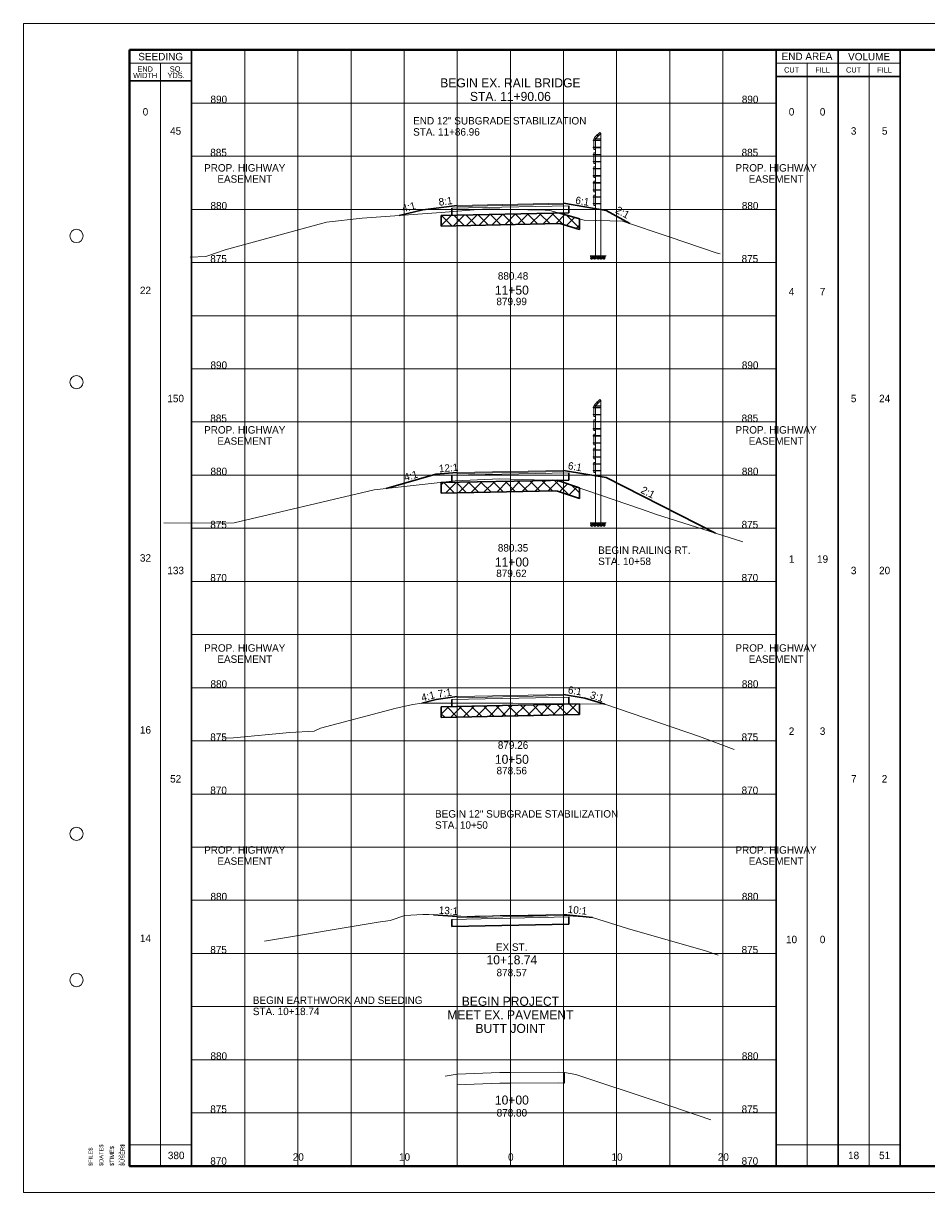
# Paper-space layout 'Layout1' of a CAD drawing. Header units: feet. Extents: x -1005 to 2379, y -670 to 6548.
# Tile 3 of 69: x -10 to 75, y -2 to 108. Entities that reach past the tile are written whole.
import ezdxf
from ezdxf.enums import TextEntityAlignment as Align

# ---------------------------------------------------------------- set-up
doc = ezdxf.new("R2010")
doc.units = ezdxf.units.FT
doc.header["$LTSCALE"] = 5
doc.header["$MEASUREMENT"] = 0
for name, pattern in [('DGN Style 2', [150.837143, 90.502286, -60.334857]), ('DGN Style 3', [211.172, 150.837143, -60.334857]), ('esmtshpr', [5.35, 1, -0.175, -0.175, 4]), ('fencepr', [1, 0.925, 0.075])]:
    doc.linetypes.add(name, pattern=pattern)
for name, color, linetype, lineweight in [('PV_P_Text', 7, 'Continuous', 13), ('PV_X_EOP', 7, 'DGN Style 3', 0), ('RD_P_Cells', 7, 'Continuous', 0), ('RD_P_Fence', 230, 'fencepr', 13), ('RW_P_Esmt_SH', 193, 'esmtshpr', 40), ('SH_Border', 7, 'Continuous', 40), ('SH_Data', 7, 'Continuous', 0), ('SH_Major_Grid_Line', 254, 'Continuous', 13), ('SH_Text', 7, 'Continuous', 13), ('TX_P_20', 7, 'Continuous', 13), ('TX_P_5', 7, 'Continuous', 13), ('TX_P_Misc', 7, 'Continuous', 13), ('TX_X_5', 7, 'Continuous', 0), ('XS_P_Finished_Grade', 3, 'Continuous', 30), ('XS_P_Pavt_Surface', 251, 'Continuous', 13), ('XS_P_Subgrade', 4, 'Continuous', 30), ('XS_P_Undercut', 230, 'Continuous', 30), ('XS_X_Ground_Line', 3, 'DGN Style 2', 13)]:
    doc.layers.add(name, color=color, linetype=linetype, lineweight=lineweight)
doc.layers.add('SH_Cut_Line', color=7, linetype='DGN Style 3', lineweight=0, plot=False)
doc.layers.add('XS_P_Pavt_Layers', color=251, linetype='Continuous', lineweight=0, transparency=0.5)
doc.styles.add('Slanted-Normal LS 0.50', font='font31.shx', dxfattribs={"height": 0.14})
doc.styles.add('Slanted-Sub Title', font='font31.shx', dxfattribs={"height": 0.17})
doc.styles.add('Style-CHAR_FAST_FONT', font='CHAR_FAST_FONT.shx')
doc.styles.add('Style-FONT1', font='FONT1.shx')
doc.styles.add('Style-font30', font='font30.shx')
doc.styles.add('Style-font31', font='font31.shx')
doc.styles.add('Style-font70', font='font70.shx')

# ---------------------------------------------------------------- blocks, each defined once
blk = doc.blocks.new('CROSS_SPLIT')
at = {"layer": 'SH_Border', "color": 7, "linetype": 'Continuous', "lineweight": 40, "flags": 128}
blk.add_lwpolyline([(2, 21.5), (33.5, 21.5), (33.5, 0.5), (2, 0.5), (2, 21.5)], close=True, dxfattribs=at)
at = {"layer": 'SH_Border', "color": 7, "linetype": 'Continuous', "lineweight": 0}
for centre in [(1, 18), (1, 15.25), (1, 6.75), (1, 4)]:
    blk.add_circle(centre, 0.125, dxfattribs=at)
at = {"layer": 'SH_Cut_Line', "color": 7, "linetype": 'DGN Style 3', "lineweight": 0, "flags": 128}
blk.add_lwpolyline([(0, 0), (34, 0), (34, 22), (0, 22), (0, 0)], close=True, dxfattribs=at)
at = {"layer": 'SH_Data', "color": 7, "linetype": 'Continuous', "lineweight": 30}
for p, q in [((3.167, 0.5), (3.167, 21.5)), ((14.166, 0.5), (14.166, 21.5)), ((15.333, 0.5), (15.333, 21.5)), ((16.5, 0.5), (16.5, 21.5)), ((3.167, 20.917), (2, 20.917)), ((14.166, 21), (16.5, 21))]:
    blk.add_line(p, q, dxfattribs=at)
at = {"layer": 'SH_Data', "color": 7, "linetype": 'Continuous', "lineweight": 0}
for p, q in [((3.167, 21.25), (2, 21.25)), ((14.166, 21.25), (16.5, 21.25))]:
    blk.add_line(p, q, dxfattribs=at)
at = {"layer": 'SH_Data', "color": 7, "linetype": 'Continuous', "lineweight": 13}
for p, q in [((2.583, 0.5), (2.583, 21.25)), ((14.75, 0.5), (14.75, 21.25)), ((15.917, 0.5), (15.917, 21.25)), ((2, 0.9), (3.167, 0.9)), ((14.166, 0.9), (16.5, 0.9))]:
    blk.add_line(p, q, dxfattribs=at)
at = {"layer": 'SH_Major_Grid_Line', "color": 254, "linetype": 'Continuous', "lineweight": 13}
for p, q in [((4.167, 0.5), (4.167, 21.5)), ((5.167, 0.5), (5.167, 21.5)), ((6.167, 0.5), (6.167, 21.5)), ((7.167, 0.5), (7.167, 21.5)), ((8.166, 0.5), (8.166, 21.5)), ((9.166, 0.5), (9.166, 21.5)), ((10.166, 0.5), (10.166, 21.5)), ((11.166, 0.5), (11.166, 21.5)), ((12.166, 0.5), (12.166, 21.5)), ((13.166, 0.5), (13.166, 21.5)), ((3.167, 20.5), (14.166, 20.5)), ((3.167, 19.5), (14.166, 19.5)), ((3.167, 18.5), (14.166, 18.5)), ((3.167, 17.5), (14.166, 17.5)), ((3.167, 16.5), (14.166, 16.5)), ((3.167, 15.5), (14.166, 15.5)), ((3.167, 14.5), (14.166, 14.5)), ((3.167, 13.5), (14.166, 13.5)), ((3.167, 12.5), (14.166, 12.5)), ((3.167, 11.5), (14.166, 11.5)), ((3.167, 10.5), (14.166, 10.5)), ((3.167, 9.5), (14.166, 9.5)), ((3.167, 8.5), (14.166, 8.5)), ((3.167, 7.5), (14.166, 7.5)), ((3.167, 6.5), (14.166, 6.5)), ((3.167, 5.5), (14.166, 5.5)), ((3.167, 4.5), (14.166, 4.5)), ((3.167, 3.5), (14.166, 3.5)), ((3.167, 2.5), (14.166, 2.5)), ((3.167, 1.5), (14.166, 1.5))]:
    blk.add_line(p, q, dxfattribs=at)
at = {"layer": 'SH_Border', "color": 7, "linetype": 'Continuous', "lineweight": 0, "style": 'Style-FONT1'}
blk.add_text('`````', height=0.125, rotation=90, dxfattribs=at).set_placement((1.925, 0.5))
at = {"layer": 'SH_Data', "color": 7, "linetype": 'Continuous', "lineweight": 13, "style": 'Style-font30'}
for s, p in [('SEEDING', (2.584, 21.375)), ('END AREA', (14.75, 21.379)), ('VOLUME', (15.917, 21.375))]:
    blk.add_text(s, height=0.14, dxfattribs=at).set_placement(p, align=Align.MIDDLE_CENTER)
at = {"layer": 'SH_Data', "color": 7, "linetype": 'Continuous', "lineweight": 0, "style": 'Style-font30'}
for s, p in [('CUT', (14.459, 21.125)), ('FILL', (15.042, 21.125)), ('CUT', (15.625, 21.125)), ('FILL', (16.208, 21.125))]:
    blk.add_text(s, height=0.1, dxfattribs=at).set_placement(p, align=Align.MIDDLE_CENTER)
at = {"layer": 'SH_Data', "color": 7, "linetype": 'Continuous', "lineweight": 0, "char_height": 0.14, "attachment_point": 5, "line_spacing_factor": 0.728571, "style": 'Style-font30'}
for s, insert in [('\\H0.714286x;END\\PWIDTH', (2.292, 21.08)), ('\\H0.714286x;SQ.\\PYDS.', (2.875, 21.08))]:
    blk.add_mtext(s, dxfattribs=dict(at, insert=insert))
at = {"layer": 'SH_Data', "color": 7, "linetype": 'Continuous', "lineweight": 13, "style": 'Style-font30'}
for p in [(32.92, 21.004), (33.42, 21.004)]:
    blk.add_attdef('Text', text='', height=0.14, rotation=90, dxfattribs=at).set_placement(p, align=Align.CENTER)
at = {"layer": 'SH_Data', "color": 7, "linetype": 'Continuous', "lineweight": 0, "style": 'Style-font70'}
for p in [(32.75, 13.25), (33.252, 13.25)]:
    blk.add_attdef('Text', text='', height=0.25, rotation=90, dxfattribs=at).set_placement(p, align=Align.MIDDLE_CENTER)
at = {"layer": 'SH_Text', "style": 'Style-font70'}
for p in [(32.75, 3.75), (33.25, 3.75)]:
    blk.add_attdef('Text', text='', height=0.25, rotation=90, dxfattribs=at).set_placement(p, align=Align.MIDDLE_CENTER)
blk = doc.blocks.new('STAMP')
at = {"layer": 'TX_P_Misc', "linetype": 'Continuous', "lineweight": 13, "style": 'Style-CHAR_FAST_FONT'}
for s, p in [('$FILE$', (-0.773, 0)), ('$DATE$', (-0.573, 0)), ('$TIME$', (-0.373, 0)), ('$USER$', (-0.173, 0))]:
    blk.add_text(s, height=0.078, rotation=90, dxfattribs=at).set_placement(p, align=Align.TOP_LEFT)
blk = doc.blocks.new('GPKLBL_1')
at = {"layer": 'TX_P_5', "linetype": 'Continuous', "insert": (-0.51, 0.98), "char_height": 0.7, "attachment_point": 1, "rotation": 350.5377, "line_spacing_factor": 0.6, "style": 'Style-font31'}
blk.add_mtext('6:1', dxfattribs=at)
blk = doc.blocks.new('XS POINT')
at = {"layer": 'RW_P_Esmt_SH', "linetype": 'Continuous', "lineweight": 13}
blk.add_line((0, 3.5), (0, -3.5), dxfattribs=at)
blk = doc.blocks.new('XS POINT_1')
at = {"layer": 'RW_P_Esmt_SH', "linetype": 'Continuous', "lineweight": 13}
blk.add_line((0, 3.5), (0, -3.5), dxfattribs=at)
blk = doc.blocks.new('GPKLBL_2')
at = {"layer": 'TX_P_5', "linetype": 'Continuous', "insert": (-0.91, 0.68), "char_height": 0.7, "attachment_point": 1, "rotation": 11.6384, "line_spacing_factor": 0.6, "style": 'Style-font31'}
blk.add_mtext('7:1', dxfattribs=at)
blk = doc.blocks.new('GPKLBL_3')
at = {"layer": 'TX_P_5', "linetype": 'Continuous', "insert": (-0.37, 0.94), "char_height": 0.7, "attachment_point": 1, "rotation": 348.0243, "line_spacing_factor": 0.6, "style": 'Style-font31'}
blk.add_mtext('3:1', dxfattribs=at)
blk = doc.blocks.new('GPKLBL_4')
at = {"layer": 'TX_P_5', "insert": (-1.36, 0.83), "char_height": 0.7, "attachment_point": 2, "rotation": 14.1785, "line_spacing_factor": 0.9, "style": 'Style-font31'}
blk.add_mtext('4:1', dxfattribs=at)
blk = doc.blocks.new('GPKLBL_5')
at = {"layer": 'TX_P_5', "linetype": 'Continuous', "insert": (-0.51, 0.98), "char_height": 0.7, "attachment_point": 1, "rotation": 350.5377, "line_spacing_factor": 0.6, "style": 'Style-font31'}
blk.add_mtext('6:1', dxfattribs=at)
blk = doc.blocks.new('GPKLBL_6')
at = {"layer": 'TX_P_5', "linetype": 'Continuous', "insert": (-1.77, 1.65), "char_height": 0.7, "attachment_point": 1, "rotation": 338.324, "line_spacing_factor": 0.66, "style": 'Style-font31'}
blk.add_mtext('2:1', dxfattribs=at)
blk = doc.blocks.new('XS POINT_2')
at = {"layer": 'RW_P_Esmt_SH', "linetype": 'Continuous', "lineweight": 13}
blk.add_line((0, 3.5), (0, -3.5), dxfattribs=at)
blk = doc.blocks.new('XS POINT_3')
at = {"layer": 'RW_P_Esmt_SH', "linetype": 'Continuous', "lineweight": 13}
blk.add_line((0, 3.5), (0, -3.5), dxfattribs=at)
blk = doc.blocks.new('GPKLBL_7')
at = {"layer": 'TX_P_5', "linetype": 'Continuous', "insert": (-0.8, 0.74), "char_height": 0.7, "attachment_point": 1, "rotation": 8.065, "line_spacing_factor": 0.6, "style": 'Style-font31'}
blk.add_mtext('12:1', dxfattribs=at)
blk = doc.blocks.new('GPKLBL_8')
at = {"layer": 'TX_P_5', "insert": (-1.04, 0.86), "char_height": 0.7, "attachment_point": 2, "rotation": 15.9173, "line_spacing_factor": 0.9, "style": 'Style-font31'}
blk.add_mtext('4:1', dxfattribs=at)
blk = doc.blocks.new('RCP')
at = {"layer": 'RD_P_Cells'}
for points, knots in [([(0.02, 0.09), (0.03, 0.1), (0.05, 0.11), (0.07, 0.11), (0.07, 0.12), (0.08, 0.1), (0.08, 0.09), (0.08, 0.08), (0.07, 0.07), (0.06, 0.06), (0.05, 0.05), (0.02, 0.04), (0.02, 0.05), (0.01, 0.06), (0.01, 0.07), (0.01, 0.08), (0.01, 0.08), (0.01, 0.08), (0.01, 0.09), (0.02, 0.09), (0.02, 0.09), (0.02, 0.09)], [0, 0, 0, 0, 0.258176, 0.258176, 0.258176, 0.385117, 0.385117, 0.385117, 0.555016, 0.555016, 0.555016, 0.785627, 0.785627, 0.785627, 0.908123, 0.908123, 0.908123, 0.969027, 0.969027, 0.969027, 1, 1, 1, 1]), ([(0.05, 0.33), (0.06, 0.33), (0.06, 0.34), (0.07, 0.34), (0.08, 0.35), (0.09, 0.35), (0.1, 0.35), (0.11, 0.35), (0.12, 0.35), (0.12, 0.34), (0.13, 0.33), (0.13, 0.33), (0.13, 0.32), (0.12, 0.31), (0.12, 0.3), (0.11, 0.29), (0.1, 0.28), (0.09, 0.28), (0.08, 0.28), (0.07, 0.28), (0.05, 0.27), (0.04, 0.28), (0.04, 0.29), (0.03, 0.29), (0.03, 0.3), (0.03, 0.31), (0.04, 0.32), (0.04, 0.32), (0.04, 0.32), (0.04, 0.33), (0.05, 0.33)], [0, 0, 0, 0, 0.107172, 0.107172, 0.107172, 0.224609, 0.224609, 0.224609, 0.311187, 0.311187, 0.311187, 0.390245, 0.390245, 0.390245, 0.521508, 0.521508, 0.521508, 0.650159, 0.650159, 0.650159, 0.785017, 0.785017, 0.785017, 0.874079, 0.874079, 0.874079, 0.953282, 0.953282, 0.953282, 1, 1, 1, 1]), ([(0.16, 0.26), (0.17, 0.26), (0.19, 0.27), (0.2, 0.27), (0.22, 0.27), (0.22, 0.25), (0.23, 0.23), (0.23, 0.22), (0.23, 0.2), (0.22, 0.19), (0.2, 0.18), (0.19, 0.17), (0.17, 0.17), (0.16, 0.16), (0.14, 0.16), (0.13, 0.17), (0.12, 0.17), (0.11, 0.18), (0.11, 0.18), (0.1, 0.2), (0.1, 0.22), (0.11, 0.23), (0.11, 0.24), (0.12, 0.24), (0.13, 0.25), (0.13, 0.25), (0.14, 0.26), (0.15, 0.26), (0.15, 0.26), (0.15, 0.26), (0.16, 0.26)], [0, 0, 0, 0, 0.126661, 0.126661, 0.126661, 0.253188, 0.253188, 0.253188, 0.368171, 0.368171, 0.368171, 0.509113, 0.509113, 0.509113, 0.63015, 0.63015, 0.63015, 0.70369, 0.70369, 0.70369, 0.826515, 0.826515, 0.826515, 0.907901, 0.907901, 0.907901, 0.976801, 0.976801, 0.976801, 1, 1, 1, 1]), ([(0.16, 0.11), (0.17, 0.11), (0.18, 0.11), (0.19, 0.12), (0.21, 0.12), (0.23, 0.12), (0.25, 0.1), (0.26, 0.09), (0.26, 0.07), (0.26, 0.06), (0.25, 0.05), (0.24, 0.03), (0.23, 0.02), (0.21, 0), (0.18, 0), (0.16, 0.01), (0.15, 0.02), (0.13, 0.03), (0.13, 0.05), (0.12, 0.06), (0.13, 0.07), (0.14, 0.08), (0.14, 0.09), (0.14, 0.09), (0.15, 0.1), (0.15, 0.1), (0.15, 0.1), (0.16, 0.11)], [0, 0, 0, 0, 0.098896, 0.098896, 0.098896, 0.24332, 0.24332, 0.24332, 0.355319, 0.355319, 0.355319, 0.496743, 0.496743, 0.496743, 0.673566, 0.673566, 0.673566, 0.816859, 0.816859, 0.816859, 0.906168, 0.906168, 0.906168, 0.969895, 0.969895, 0.969895, 1, 1, 1, 1]), ([(0.29, 0.35), (0.3, 0.35), (0.31, 0.36), (0.32, 0.36), (0.34, 0.36), (0.34, 0.33), (0.34, 0.32), (0.33, 0.31), (0.32, 0.3), (0.31, 0.3), (0.3, 0.29), (0.28, 0.29), (0.27, 0.3), (0.27, 0.31), (0.27, 0.32), (0.27, 0.33), (0.27, 0.33), (0.28, 0.34), (0.28, 0.34), (0.28, 0.35), (0.28, 0.35), (0.29, 0.35)], [0, 0, 0, 0, 0.188286, 0.188286, 0.188286, 0.356428, 0.356428, 0.356428, 0.541746, 0.541746, 0.541746, 0.732506, 0.732506, 0.732506, 0.852511, 0.852511, 0.852511, 0.937171, 0.937171, 0.937171, 1, 1, 1, 1]), ([(0.31, 0.2), (0.32, 0.21), (0.33, 0.21), (0.34, 0.22), (0.35, 0.22), (0.36, 0.2), (0.36, 0.18), (0.37, 0.17), (0.36, 0.16), (0.35, 0.14), (0.34, 0.13), (0.33, 0.13), (0.32, 0.12), (0.31, 0.12), (0.3, 0.12), (0.29, 0.13), (0.28, 0.14), (0.27, 0.15), (0.27, 0.16), (0.28, 0.17), (0.28, 0.19), (0.29, 0.19), (0.29, 0.2), (0.3, 0.2), (0.31, 0.2)], [0, 0, 0, 0, 0.135762, 0.135762, 0.135762, 0.276579, 0.276579, 0.276579, 0.425633, 0.425633, 0.425633, 0.565886, 0.565886, 0.565886, 0.678149, 0.678149, 0.678149, 0.814077, 0.814077, 0.814077, 0.922173, 0.922173, 0.922173, 1, 1, 1, 1])]:
    blk.add_open_spline(points, degree=3, knots=knots, dxfattribs=at)
blk = doc.blocks.new('GPKLBL_9')
at = {"layer": 'TX_P_5', "linetype": 'Continuous', "insert": (-1.77, 1.65), "char_height": 0.7, "attachment_point": 1, "rotation": 338.324, "line_spacing_factor": 0.66, "style": 'Style-font31'}
blk.add_mtext('2:1', dxfattribs=at)
blk = doc.blocks.new('GPKLBL_10')
at = {"layer": 'TX_P_5', "linetype": 'Continuous', "insert": (-0.51, 0.98), "char_height": 0.7, "attachment_point": 1, "rotation": 350.5377, "line_spacing_factor": 0.6, "style": 'Style-font31'}
blk.add_mtext('6:1', dxfattribs=at)
blk = doc.blocks.new('XS POINT_4')
at = {"layer": 'RW_P_Esmt_SH', "linetype": 'Continuous', "lineweight": 13}
blk.add_line((0, 3.5), (0, -3.5), dxfattribs=at)
blk = doc.blocks.new('XS POINT_5')
at = {"layer": 'RW_P_Esmt_SH', "linetype": 'Continuous', "lineweight": 13}
blk.add_line((0, 3.5), (0, -3.5), dxfattribs=at)
blk = doc.blocks.new('GPKLBL_11')
at = {"layer": 'TX_P_5', "linetype": 'Continuous', "extrusion": (0, 0, -1), "insert": (-0.46, 0.97), "char_height": 0.7, "attachment_point": 3, "text_direction": (-0.986394, 0.164399, 0), "line_spacing_factor": 0.6, "style": 'Style-font31'}
blk.add_mtext('8:1', dxfattribs=at)
blk = doc.blocks.new('GPKLBL_12')
at = {"layer": 'TX_P_5', "insert": (-2.16, 0.88), "char_height": 0.7, "attachment_point": 2, "rotation": 13.5784, "line_spacing_factor": 0.9, "style": 'Style-font31'}
blk.add_mtext('4:1', dxfattribs=at)
blk = doc.blocks.new('XS POINT_473')
at = {"layer": 'RW_P_Esmt_SH', "linetype": 'Continuous', "lineweight": 13}
blk.add_line((0, 3.5), (0, -3.5), dxfattribs=at)
blk = doc.blocks.new('XS POINT_474')
at = {"layer": 'RW_P_Esmt_SH', "linetype": 'Continuous', "lineweight": 13}
blk.add_line((0, 3.5), (0, -3.5), dxfattribs=at)
blk = doc.blocks.new('GPKLBL_416')
at = {"layer": 'TX_P_5', "linetype": 'Continuous', "insert": (-0.91, 0.68), "char_height": 0.7, "attachment_point": 1, "rotation": 11.6384, "line_spacing_factor": 0.6, "style": 'Style-font31'}
blk.add_mtext('13:1', dxfattribs=at)
blk = doc.blocks.new('GPKLBL_417')
at = {"layer": 'TX_P_5', "linetype": 'Continuous', "insert": (-0.51, 0.98), "char_height": 0.7, "attachment_point": 1, "rotation": 350.5377, "line_spacing_factor": 0.6, "style": 'Style-font31'}
blk.add_mtext('10:1', dxfattribs=at)
blk = doc.blocks.new('XS POINT_552')
at = {"layer": 'PV_X_EOP'}
blk.add_line((0, 0.5), (0, -0.5), dxfattribs=at)
blk = doc.blocks.new('XS POINT_553')
at = {"layer": 'PV_X_EOP'}
blk.add_line((0, 0.5), (0, -0.5), dxfattribs=at)

psp = doc.layouts.get("Layout1")

# ---------------------------------------------------------------- hatches: boundary and pattern name
at = {"layer": 'XS_P_Undercut', "lineweight": 0}
h = psp.add_hatch(dxfattribs=at)
h.set_pattern_fill('CROSSHATCH', color=256, style=0, pattern_type=2)
h.set_pattern_definition([(45, (38.0599, 88.961), (-0.589255, 0.589255), []), (315, (38.0599, 88.961), (0.589255, 0.589255), [])])
h.paths.add_polyline_path([(30.33, 89.45), (29.33, 89.43), (29.33, 88.43), (40.47, 88.66), (42.33, 88.11), (42.33, 89.11), (40.47, 89.66)])
h = psp.add_hatch(dxfattribs=at)
h.set_pattern_fill('CROSSHATCH', color=256, style=0, pattern_type=2)
h.set_pattern_definition([(45, (34.8587, 63.7243), (-0.58926, 0.58926), []), (315, (34.8587, 63.7243), (0.58926, 0.58926), [])])
h.paths.add_polyline_path([(30.33, 64.32), (29.33, 64.3), (29.33, 63.3), (40.06, 63.52), (40.26, 63.5), (42.33, 62.79), (42.33, 63.79), (40.26, 64.5), (40.06, 64.52)])
h = psp.add_hatch(dxfattribs=at)
h.set_pattern_fill('CROSSHATCH', color=256, style=0, pattern_type=2)
h.set_pattern_definition([(45, (38.7714, 46.0729), (-0.589255, 0.589255), []), (315, (38.7714, 46.0729), (0.589255, 0.589255), [])])
h.paths.add_polyline_path([(30.33, 43.23), (29.33, 43.21), (29.33, 42.21), (42.33, 42.47), (42.33, 43.47), (41.33, 43.45)])

# ---------------------------------------------------------------- linework, layer by layer
at = {"layer": 'RD_P_Fence', "linetype": 'Continuous'}
for p, q in [((44.24, 97.25), (43.74, 96.75)), ((44.33, 97.15), (43.83, 96.65)), ((43.95, 96.98), (44, 97.04)), ((44.09, 96.87), (43.95, 97.01)), ((43.96, 96.97), (43.95, 96.98)), ((44.12, 96.9), (43.98, 97.04)), ((44.02, 97.03), (44, 97.04)), ((44.33, 97.15), (44.33, 85.62)), ((44.33, 96.51), (43.63, 96.51)), ((44.33, 96.47), (43.63, 96.47)), ((44.33, 95.84), (43.63, 95.84)), ((44.33, 95.8), (43.63, 95.8)), ((43.67, 96.53), (43.65, 96.53)), ((43.65, 96.45), (43.65, 96.53)), ((43.67, 96.45), (43.65, 96.45)), ((43.67, 95.86), (43.65, 95.86)), ((43.65, 95.78), (43.65, 95.86)), ((43.67, 95.78), (43.65, 95.78)), ((43.83, 96.65), (43.67, 96.65)), ((43.67, 95.65), (43.67, 96.65)), ((43.83, 96.65), (43.83, 85.62)), ((44.33, 96.65), (43.83, 96.65)), ((44.33, 95.18), (43.63, 95.18)), ((44.33, 95.14), (43.63, 95.14)), ((43.67, 95.2), (43.65, 95.2)), ((43.65, 95.12), (43.65, 95.2)), ((43.67, 95.12), (43.65, 95.12)), ((43.83, 95.65), (43.67, 95.65)), ((43.83, 95.32), (43.67, 95.32)), ((43.67, 94.32), (43.67, 95.32)), ((44.33, 94.51), (43.63, 94.51)), ((44.33, 94.47), (43.63, 94.47)), ((44.33, 93.85), (43.63, 93.85)), ((44.33, 93.81), (43.63, 93.81)), ((43.67, 94.53), (43.65, 94.53)), ((43.65, 94.45), (43.65, 94.53)), ((43.67, 94.45), (43.65, 94.45)), ((43.67, 93.87), (43.65, 93.87)), ((43.65, 93.79), (43.65, 93.87)), ((43.67, 93.79), (43.65, 93.79)), ((43.83, 94.32), (43.67, 94.32)), ((43.83, 93.99), (43.67, 93.99)), ((43.67, 92.99), (43.67, 93.99)), ((44.33, 93.18), (43.63, 93.18)), ((44.33, 93.14), (43.63, 93.14)), ((44.33, 92.52), (43.63, 92.52)), ((44.33, 92.48), (43.63, 92.48)), ((43.67, 93.2), (43.65, 93.2)), ((43.65, 93.12), (43.65, 93.2)), ((43.67, 93.12), (43.65, 93.12)), ((43.67, 92.54), (43.65, 92.54)), ((43.65, 92.46), (43.65, 92.54)), ((43.67, 92.46), (43.65, 92.46)), ((43.83, 92.99), (43.67, 92.99)), ((43.83, 92.66), (43.67, 92.66)), ((43.67, 91.66), (43.67, 92.66)), ((44.33, 91.85), (43.63, 91.85)), ((44.33, 91.81), (43.63, 91.81)), ((43.67, 91.87), (43.65, 91.87)), ((43.65, 91.79), (43.65, 91.87)), ((43.67, 91.79), (43.65, 91.79)), ((43.83, 91.66), (43.67, 91.66)), ((43.83, 91.33), (43.67, 91.33)), ((43.67, 90.38), (43.67, 91.33)), ((44.33, 91.19), (43.63, 91.19)), ((44.33, 91.15), (43.63, 91.15)), ((44.33, 90.56), (43.63, 90.56)), ((44.33, 90.52), (43.63, 90.52)), ((43.67, 91.21), (43.65, 91.21)), ((43.65, 91.13), (43.65, 91.21)), ((43.67, 91.13), (43.65, 91.13)), ((43.67, 90.58), (43.65, 90.58)), ((43.65, 90.5), (43.65, 90.58)), ((43.67, 90.5), (43.65, 90.5)), ((43.83, 90.38), (43.67, 90.38)), ((44.33, 85.62), (43.83, 85.62)), ((43.83, 71.52), (43.67, 71.52)), ((43.67, 70.52), (43.67, 71.52)), ((44.24, 72.12), (43.74, 71.62)), ((44.33, 72.02), (43.83, 71.52)), ((43.83, 71.52), (43.83, 60.5)), ((44.33, 71.52), (43.83, 71.52)), ((43.95, 71.85), (44, 71.91)), ((44.09, 71.74), (43.95, 71.88)), ((43.96, 71.84), (43.95, 71.85)), ((44.12, 71.77), (43.98, 71.91)), ((44.02, 71.9), (44, 71.91)), ((44.33, 72.02), (44.33, 60.5)), ((44.33, 71.38), (43.63, 71.38)), ((44.33, 71.34), (43.63, 71.34)), ((44.33, 70.71), (43.63, 70.71)), ((44.33, 70.67), (43.63, 70.67)), ((43.67, 71.4), (43.65, 71.4)), ((43.65, 71.32), (43.65, 71.4)), ((43.67, 71.32), (43.65, 71.32)), ((43.67, 70.73), (43.65, 70.73)), ((43.65, 70.65), (43.65, 70.73)), ((43.67, 70.65), (43.65, 70.65)), ((43.83, 70.52), (43.67, 70.52)), ((44.33, 70.05), (43.63, 70.05)), ((44.33, 70.01), (43.63, 70.01)), ((44.33, 69.38), (43.63, 69.38)), ((44.33, 69.34), (43.63, 69.34)), ((43.67, 70.07), (43.65, 70.07)), ((43.65, 69.99), (43.65, 70.07)), ((43.67, 69.99), (43.65, 69.99)), ((43.67, 69.4), (43.65, 69.4)), ((43.65, 69.32), (43.65, 69.4)), ((43.67, 69.32), (43.65, 69.32)), ((43.83, 70.19), (43.67, 70.19)), ((43.67, 69.19), (43.67, 70.19)), ((44.33, 68.72), (43.63, 68.72)), ((44.33, 68.68), (43.63, 68.68)), ((43.67, 68.74), (43.65, 68.74)), ((43.65, 68.66), (43.65, 68.74)), ((43.67, 68.66), (43.65, 68.66)), ((43.83, 69.19), (43.67, 69.19)), ((43.83, 68.86), (43.67, 68.86)), ((43.67, 67.86), (43.67, 68.86)), ((44.33, 68.05), (43.63, 68.05)), ((44.33, 68.01), (43.63, 68.01)), ((44.33, 67.39), (43.63, 67.39)), ((44.33, 67.35), (43.63, 67.35)), ((43.67, 68.07), (43.65, 68.07)), ((43.65, 67.99), (43.65, 68.07)), ((43.67, 67.99), (43.65, 67.99)), ((43.67, 67.41), (43.65, 67.41)), ((43.65, 67.33), (43.65, 67.41)), ((43.67, 67.33), (43.65, 67.33)), ((43.83, 67.86), (43.67, 67.86)), ((43.83, 67.53), (43.67, 67.53)), ((43.67, 66.53), (43.67, 67.53)), ((44.33, 66.72), (43.63, 66.72)), ((44.33, 66.68), (43.63, 66.68)), ((44.33, 66.06), (43.63, 66.06)), ((44.33, 66.02), (43.63, 66.02)), ((43.67, 66.74), (43.65, 66.74)), ((43.65, 66.66), (43.65, 66.74)), ((43.67, 66.66), (43.65, 66.66)), ((43.67, 66.08), (43.65, 66.08)), ((43.65, 66), (43.65, 66.08)), ((43.83, 66.53), (43.67, 66.53)), ((43.83, 66.2), (43.67, 66.2)), ((43.67, 65.25), (43.67, 66.2)), ((44.33, 65.43), (43.63, 65.43)), ((44.33, 65.39), (43.63, 65.39)), ((43.67, 66), (43.65, 66)), ((43.67, 65.45), (43.65, 65.45)), ((43.65, 65.37), (43.65, 65.45)), ((43.67, 65.37), (43.65, 65.37)), ((43.83, 65.25), (43.67, 65.25)), ((44.33, 60.5), (43.83, 60.5))]:
    psp.add_line(p, q, dxfattribs=at)
at = {"layer": 'RD_P_Fence'}
for p, q in [((43.95, 97.01), (43.98, 97.04)), ((44.33, 97.15), (44.24, 97.25)), ((43.63, 96.47), (43.63, 96.51)), ((43.63, 95.8), (43.63, 95.84)), ((43.83, 96.65), (43.74, 96.75)), ((43.63, 95.14), (43.63, 95.18)), ((43.63, 94.47), (43.63, 94.51)), ((43.63, 93.81), (43.63, 93.85)), ((43.63, 93.14), (43.63, 93.18)), ((43.63, 92.48), (43.63, 92.52)), ((43.63, 91.81), (43.63, 91.85)), ((43.63, 91.15), (43.63, 91.19)), ((43.63, 90.52), (43.63, 90.56)), ((43.83, 71.52), (43.74, 71.62)), ((43.95, 71.88), (43.98, 71.91)), ((44.33, 72.02), (44.24, 72.12)), ((43.63, 71.34), (43.63, 71.38)), ((43.63, 70.67), (43.63, 70.71)), ((43.63, 70.01), (43.63, 70.05)), ((43.63, 69.34), (43.63, 69.38)), ((43.63, 68.68), (43.63, 68.72)), ((43.63, 68.01), (43.63, 68.05)), ((43.63, 67.35), (43.63, 67.39)), ((43.63, 66.68), (43.63, 66.72)), ((43.63, 66.02), (43.63, 66.06)), ((43.63, 65.39), (43.63, 65.43))]:
    psp.add_line(p, q, dxfattribs=at)
at = {"layer": 'RD_P_Fence', "ltscale": 1.166667, "extrusion": (0, 0, -1)}
for centre in [(-44.32, 96.49), (-44.32, 95.82), (-44.32, 95.16), (-44.32, 94.49), (-44.32, 93.83), (-44.32, 93.16), (-44.32, 92.5), (-44.32, 91.83), (-44.32, 91.17), (-44.32, 90.54), (-44.32, 71.36), (-44.32, 70.69), (-44.32, 70.03), (-44.32, 69.36), (-44.32, 68.7), (-44.32, 68.03), (-44.32, 67.37), (-44.32, 66.7), (-44.32, 66.04), (-44.32, 65.41)]:
    psp.add_arc(centre, 0.03, 119.8659, 240.1341, dxfattribs=at)
at = {"layer": 'XS_P_Finished_Grade'}
for p, q in [((27.59, 89.96), (30.83, 90.38)), ((44.83, 89.91), (40.83, 90.58)), ((27.59, 89.96), (25.36, 89.42)), ((47.07, 88.68), (44.83, 89.91)), ((28.82, 65.09), (24.14, 63.75)), ((30.83, 65.25), (28.82, 65.09)), ((44.83, 64.78), (40.83, 65.45)), ((55.14, 59.53), (44.83, 64.78)), ((28.83, 43.88), (30.83, 44.16)), ((42.83, 44.03), (40.83, 44.36)), ((42.83, 44.03), (44.72, 43.44)), ((27.49, 43.54), (28.83, 43.88)), ((28.59, 23.63), (30.83, 23.47)), ((43.56, 23.39), (40.83, 23.67))]:
    psp.add_line(p, q, dxfattribs=at)
at = {"layer": 'XS_P_Pavt_Layers', "color": 2, "lineweight": 13}
for p, q in [((30.33, 90.12), (41.33, 90.34)), ((30.83, 90.28), (40.83, 90.48)), ((30.33, 64.99), (41.33, 65.21)), ((30.83, 65.15), (40.83, 65.35)), ((30.33, 43.9), (41.33, 44.12)), ((30.83, 44.06), (40.83, 44.26)), ((30.33, 23.21), (41.33, 23.43)), ((30.83, 23.36), (40.83, 23.56))]:
    psp.add_line(p, q, dxfattribs=at)
at = {"layer": 'XS_P_Pavt_Surface', "color": 193}
for p, q in [((30.83, 90.38), (40.83, 90.58)), ((30.83, 90.38), (30.83, 90.13)), ((40.83, 90.58), (40.83, 90.33)), ((30.83, 65.25), (40.83, 65.45)), ((30.83, 65.25), (30.83, 65)), ((40.83, 65.45), (40.83, 65.2)), ((30.83, 44.16), (40.83, 44.36)), ((30.83, 44.16), (30.83, 43.91)), ((40.83, 44.36), (40.83, 44.11)), ((30.83, 23.47), (40.83, 23.67)), ((30.83, 23.47), (30.83, 23.22)), ((40.83, 23.67), (40.83, 23.42))]:
    psp.add_line(p, q, dxfattribs=at)
at = {"layer": 'XS_P_Subgrade'}
for p, q in [((41.33, 90.34), (41.33, 89.67)), ((29.33, 89.43), (41.33, 89.67)), ((30.33, 90.12), (30.33, 89.45)), ((30.33, 64.99), (30.33, 64.32)), ((41.33, 65.21), (41.33, 64.54)), ((29.33, 64.3), (41.33, 64.54)), ((41.33, 44.12), (41.33, 43.45)), ((29.33, 43.21), (42.33, 43.47)), ((30.33, 43.9), (30.33, 43.23)), ((30.33, 23.21), (30.33, 22.54)), ((41.33, 23.43), (41.33, 22.76)), ((30.33, 22.54), (41.33, 22.76))]:
    psp.add_line(p, q, dxfattribs=at)
at = {"layer": 'XS_P_Subgrade', "lineweight": 13}
for p, q in [((43.83, 85.62), (43.33, 85.62)), ((44.33, 85.62), (44.83, 85.62)), ((43.83, 60.5), (43.33, 60.5)), ((44.33, 60.5), (44.83, 60.5))]:
    psp.add_line(p, q, dxfattribs=at)
at = {"layer": 'XS_P_Undercut', "lineweight": 30}
for p, q in [((29.33, 89.43), (29.33, 88.43)), ((42.33, 89.11), (42.33, 88.11)), ((29.33, 88.43), (40.47, 88.66)), ((29.33, 64.3), (29.33, 63.3)), ((29.33, 63.3), (40.06, 63.52)), ((42.33, 63.79), (42.33, 62.79)), ((29.33, 43.21), (29.33, 42.21)), ((42.33, 43.47), (42.33, 42.47)), ((29.33, 42.21), (42.33, 42.47))]:
    psp.add_line(p, q, dxfattribs=at)
at = {"layer": 'XS_P_Undercut'}
for p, q in [((40.47, 89.66), (42.33, 89.11)), ((42.33, 63.79), (40.19, 64.52))]:
    psp.add_line(p, q, dxfattribs=at)
at = {"layer": 'XS_P_Undercut', "lineweight": 0, "flags": 128}
for points in [[(30.33, 89.45), (29.33, 89.43), (29.33, 88.43), (40.47, 88.66), (42.33, 88.11), (42.33, 89.11), (40.47, 89.66), (30.33, 89.45)], [(30.33, 64.32), (29.33, 64.3), (29.33, 63.3), (40.06, 63.52), (40.26, 63.5), (42.33, 62.79), (42.33, 63.79), (40.26, 64.5), (40.06, 64.52), (30.33, 64.32)], [(30.33, 43.23), (29.33, 43.21), (29.33, 42.21), (42.33, 42.47), (42.33, 43.47), (41.33, 43.45), (30.33, 43.23)]]:
    psp.add_lwpolyline(points, close=True, dxfattribs=at)
at = {"layer": 'XS_P_Undercut', "flags": 128}
for points in [[(40.47, 88.66), (42.33, 88.11)], [(40.06, 63.52), (40.26, 63.5), (42.33, 62.79)]]:
    psp.add_lwpolyline(points, dxfattribs=at)
at = {"layer": 'XS_X_Ground_Line'}
psp.add_line((30.83, 8.64), (29.69, 8.47), dxfattribs=at)
at = {"layer": 'XS_X_Ground_Line', "flags": 128}
for points in [[(5.68, 85.52), (7.16, 85.58), (8.99, 86.21), (18.53, 88.79), (21.88, 89.16), (29.32, 89.72), (33.21, 90.03), (33.82, 90.04), (35.83, 89.99), (39.09, 89.92), (39.53, 89.91), (40.24, 89.72), (42.77, 88.98), (46.39, 88.9), (50.88, 87.4), (55.18, 85.91), (55.58, 85.81)], [(3.21, 60.51), (8.42, 60.47), (9.84, 60.52), (23.02, 63.63), (24.14, 63.75), (30.63, 64.47), (34.83, 64.65), (35.83, 64.62), (39.16, 64.53), (39.76, 64.55), (40.26, 64.5), (48.18, 61.81), (49.58, 61.29), (57.7, 58.72)], [(8.75, 40.26), (9.77, 40.29), (15.09, 40.78), (17.35, 40.91), (17.97, 41.18), (25.09, 43.09), (26.65, 43.42), (27.49, 43.54), (28.23, 43.56), (32.78, 43.56), (36.06, 43.56), (44.72, 43.44), (53.63, 40.41), (56.88, 39.2)], [(12.69, 21.15), (23.39, 22.94), (24.51, 23.11), (25.91, 23.58), (27.6, 23.65), (28.17, 23.65), (32.37, 23.46), (32.93, 23.48), (34.88, 23.57), (35.83, 23.57), (38.26, 23.55), (40.95, 23.56), (41.3, 23.54), (43.56, 23.39), (46.84, 22.35), (54.19, 20.25), (55.37, 19.85)], [(30.83, 8.64), (34.84, 8.8), (35.83, 8.8), (40.35, 8.83), (40.92, 8.81), (42, 8.6), (49.75, 6.04), (54.68, 4.34)], [(30.83, 7.64), (34.84, 7.8), (35.83, 7.8), (40.35, 7.83), (40.92, 7.81), (40.92, 7.81)]]:
    psp.add_lwpolyline(points, dxfattribs=at)

# ---------------------------------------------------------------- block references
at = {"layer": 'PV_X_EOP'}
for name, p in [('XS POINT_552', (40.92, 8.31)), ('XS POINT_553', (30.83, 8.14))]:
    psp.add_blockref(name, p, dxfattribs=at)
at = {"layer": 'RD_P_Cells', "xscale": 0.75, "yscale": 0.75, "zscale": 0.75}
for p in [(43.35, 85.31), (43.64, 85.31), (43.95, 85.31), (44.22, 85.31), (44.49, 85.31), (43.35, 60.18), (43.64, 60.18), (43.95, 60.18), (44.22, 60.18), (44.49, 60.18)]:
    psp.add_blockref('RCP', p, dxfattribs=at)
at = {"layer": 'RW_P_Esmt_SH', "linetype": 'Continuous', "lineweight": 13}
for name, p in [('XS POINT_4', (10.83, 88.76)), ('XS POINT_5', (60.83, 88.76)), ('XS POINT_2', (10.83, 64.11)), ('XS POINT_3', (60.83, 64.11)), ('XS POINT', (10.83, 43.59)), ('XS POINT_1', (60.83, 43.59)), ('XS POINT_473', (10.83, 24.59)), ('XS POINT_474', (60.83, 24.59))]:
    psp.add_blockref(name, p, dxfattribs=at)
at = {"layer": 'SH_Cut_Line', "color": 7, "linetype": 'DGN Style 3', "lineweight": 0, "xscale": 5, "yscale": 5, "zscale": 5}
psp.add_blockref('CROSS_SPLIT', (-10, -2.5), dxfattribs=at)
at = {"layer": 'TX_P_5'}
for name, p in [('GPKLBL_12', (28.34, 89.69)), ('GPKLBL_8', (27.41, 64.42)), ('GPKLBL_4', (29.35, 43.71))]:
    psp.add_blockref(name, p, dxfattribs=at)
at = {"layer": 'TX_P_5', "linetype": 'Continuous', "extrusion": (0, 0, -1), "rotation": 2.088232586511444}
psp.add_blockref('GPKLBL_11', (-29.83, 90.25), dxfattribs=at)
at = {"layer": 'TX_P_5', "linetype": 'Continuous'}
for name, p in [('GPKLBL_10', (42.53, 90.25)), ('GPKLBL_5', (41.83, 65.28)), ('GPKLBL_1', (41.83, 44.19))]:
    psp.add_blockref(name, p, dxfattribs=at)
for name, p, rotation in [('GPKLBL_9', (47.54, 88.48), 352.7745478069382), ('GPKLBL_7', (29.83, 65.17), 356.6124279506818), ('GPKLBL_6', (49.97, 62.19), 354.8866153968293), ('GPKLBL_2', (29.82, 44.02), 356.3057783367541), ('GPKLBL_3', (43.75, 43.73), 354.2104807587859), ('GPKLBL_416', (29.81, 23.54), 344.2219070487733), ('GPKLBL_417', (41.84, 23.57), 3.703371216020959)]:
    psp.add_blockref(name, p, dxfattribs=dict(at, rotation=rotation))
at = {"layer": 'TX_P_Misc', "linetype": 'Continuous', "lineweight": 13, "xscale": 5, "yscale": 5, "zscale": 5}
psp.add_blockref('STAMP', (0, 0), dxfattribs=at)

# ---------------------------------------------------------------- texts
at = {"layer": 'PV_P_Text', "style": 'Slanted-Normal LS 0.50'}
for s, p in [(' 880.48', (35.95, 83.39)), (' 880.35', (35.95, 57.81)), (' 879.26', (35.95, 39.25)), ('EXIST.', (35.95, 20.25))]:
    psp.add_text(s, height=0.7, dxfattribs=at).set_placement(p, align=Align.CENTER)
at = {"layer": 'RW_P_Esmt_SH', "linetype": 'Continuous', "lineweight": 13, "char_height": 0.7, "attachment_point": 2, "line_spacing_factor": 0.9, "style": 'Style-font31'}
for insert in [(10.83, 94.26), (60.83, 94.26), (10.83, 69.61), (60.83, 69.61), (10.83, 49.09), (60.83, 49.09), (10.83, 30.09), (60.83, 30.09)]:
    psp.add_mtext('PROP. HIGHWAY\\PEASEMENT', dxfattribs=dict(at, insert=insert))
at = {"layer": 'SH_Text', "style": 'Style-font31'}
for s, p in [('890', (8.39, 100)), ('890', (58.39, 100)), ('885', (8.37, 95)), ('885', (58.37, 95)), ('880', (8.39, 90)), ('880', (58.39, 90)), ('875', (8.37, 85)), ('875', (58.37, 85)), ('890', (8.39, 75)), ('890', (58.39, 75)), ('885', (8.37, 70)), ('885', (58.37, 70)), ('880', (8.39, 65)), ('880', (58.39, 65)), ('875', (8.37, 60)), ('875', (58.37, 60)), ('870', (8.37, 55)), ('870', (58.37, 55)), ('880', (8.39, 45)), ('880', (58.39, 45)), ('875', (8.37, 40)), ('875', (58.37, 40)), ('870', (8.37, 35)), ('870', (58.37, 35)), ('880', (8.39, 25)), ('880', (58.39, 25)), ('875', (8.37, 20)), ('875', (58.37, 20)), ('880', (8.39, 10)), ('880', (58.39, 10)), ('875', (8.37, 5)), ('875', (58.37, 5)), ('20', (15.87, 0.5)), ('10', (25.87, 0.5)), ('0', (35.87, 0.5)), ('0', (35.87, 0.5)), ('10', (45.87, 0.5)), ('20', (55.87, 0.5)), ('870', (8.37, 0.12)), ('870', (58.37, 0.12))]:
    psp.add_text(s, height=0.7, dxfattribs=at).set_placement(p, align=Align.CENTER)
at = {"layer": 'SH_Text', "char_height": 0.7, "attachment_point": 1, "line_spacing_factor": 0.9, "style": 'Slanted-Sub Title'}
for s, insert in [('END 12" SUBGRADE STABILIZATION\\PSTA. 11+86.96', (26.68, 98.69)), ('BEGIN RAILING RT.\\PSTA. 10+58', (44.09, 58.29)), ('BEGIN 12" SUBGRADE STABILIZATION\\PSTA. 10+50', (28.74, 33.48)), ('BEGIN EARTHWORK AND SEEDING\\PSTA. 10+18.74', (11.59, 15.95))]:
    psp.add_mtext(s, dxfattribs=dict(at, insert=insert))
at = {"layer": 'TX_P_20', "style": 'Slanted-Normal LS 0.50'}
for s, p in [('0', (1.49, 99.18)), ('0', (62.29, 99.18)), ('0', (65.21, 99.18)), ('45', (4.33, 97.38)), ('3', (68.13, 97.38)), ('5', (71.05, 97.38)), ('22', (1.49, 82.38)), ('150', (4.33, 72.21)), ('5', (68.13, 72.21)), ('24', (71.05, 72.21)), ('32', (1.49, 57.21)), ('133', (4.33, 56.03)), ('3', (68.13, 56.03)), ('20', (71.05, 56.03)), ('16', (1.49, 41.03)), ('52', (4.33, 36.43)), ('7', (68.15, 36.43)), ('2', (71.04, 36.43)), ('14', (1.49, 21.43)), ('380', (4.38, 1)), ('18', (68.13, 1)), ('51', (71.05, 1))]:
    psp.add_text(s, height=0.7, dxfattribs=at).set_placement(p, align=Align.MIDDLE_CENTER)
at = {"layer": 'TX_P_20', "char_height": 0.7, "attachment_point": 5, "line_spacing_factor": 0.6, "style": 'Slanted-Normal LS 0.50'}
for s, insert in [('4', (62.29, 82.27)), ('7', (65.21, 82.27)), ('1', (62.29, 57.1)), ('19', (65.21, 57.1)), ('2', (62.29, 40.91)), ('3', (65.21, 40.91)), ('10', (62.29, 21.31)), ('0', (65.21, 21.31))]:
    psp.add_mtext(s, dxfattribs=dict(at, insert=insert))
at = {"layer": 'TX_P_5', "style": 'Slanted-Sub Title'}
for s, p in [('10+18.74', (35.97, 19.4)), ('10+00', (35.97, 6.21))]:
    psp.add_text(s, height=0.85, dxfattribs=at).set_placement(p, align=Align.MIDDLE_CENTER)
at = {"layer": 'TX_P_5', "char_height": 0.85, "attachment_point": 5, "line_spacing_factor": 0.6, "style": 'Slanted-Sub Title'}
for s, insert in [('11+50', (35.97, 82.4)), ('11+00', (35.97, 56.82)), ('10+50', (35.97, 38.26))]:
    psp.add_mtext(s, dxfattribs=dict(at, insert=insert))
at = {"layer": 'TX_P_5', "lineweight": 13, "insert": (35.83, 14.22), "char_height": 0.85, "attachment_point": 5, "line_spacing_factor": 0.9, "style": 'Slanted-Sub Title'}
psp.add_mtext('BEGIN PROJECT\\PMEET EX. PAVEMENT\\PBUTT JOINT', dxfattribs=at)
at = {"layer": 'TX_X_5', "linetype": 'Continuous', "style": 'Style-font31'}
for s, p in [('879.99', (35.95, 81.69)), ('879.62', (35.93, 56.11)), ('878.56', (35.96, 37.55)), ('878.57', (35.96, 18.55)), ('878.80', (35.97, 5.36))]:
    psp.add_text(s, height=0.7, dxfattribs=at).set_placement(p, align=Align.TOP_CENTER)
at = {"layer": 'TX_X_5', "insert": (35.83, 101.26), "char_height": 0.85, "attachment_point": 5, "line_spacing_factor": 0.9, "style": 'Slanted-Sub Title'}
psp.add_mtext('BEGIN EX. RAIL BRIDGE\\PSTA. 11+90.06', dxfattribs=at)

doc.saveas('drawing.dxf')
